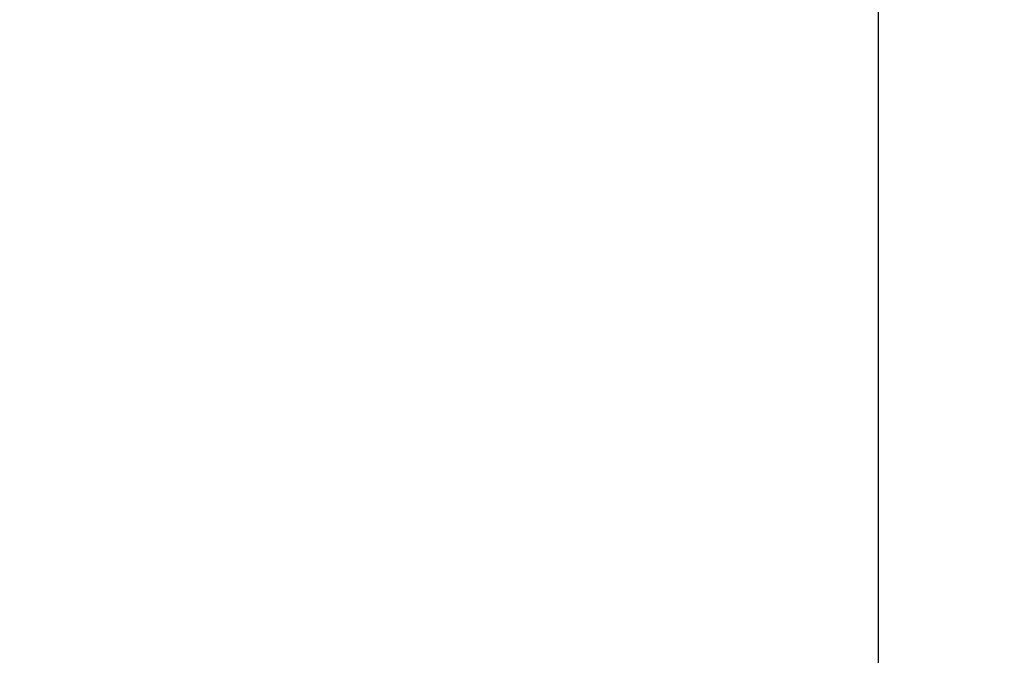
# Model space of a CAD drawing. Extents: x 0 to 80, y 0 to 80.
# Tile 234 of 256: x 8.63936 to 8.64935, y 35.40937 to 35.41583. Entities that reach past the tile are written whole.
import ezdxf

# ---------------------------------------------------------------- set-up
doc = ezdxf.new("R2010")
doc.units = 0
doc.header["$LTSCALE"] = 25.4
doc.layers.get('0').update_dxf_attribs({"color": 13, "linetype": 'CONTINUOUS'})

# ---------------------------------------------------------------- blocks, each defined once
blk = doc.blocks.new('ORBIT-I-KINKIET-20-7806-78')
at = {"color": 7}
blk.add_line((25.0446873, 35.64608, 343.570343), (25.0446873, 35.7683601, 343.570343), dxfattribs=at)
mesh = blk.add_polyface(dxfattribs=at)
corners = [(25.0446873, 35.7683601, 343.570343), (24.3199768, 35.64608, 343.1353149), (25.0446873, 35.64608, 343.570343)]
mesh.append_faces([[corners[k] for k in face] for face in [(0, 1, 2)]], dxfattribs={"color": 7})
mesh = blk.add_polyface(dxfattribs=at)
corners = [(25.0446873, 35.7683601, 343.570343), (24.3199768, 35.7683601, 343.1353149), (24.3199768, 35.64608, 343.1353149)]
mesh.append_faces([[corners[k] for k in face] for face in [(0, 1, 2)]], dxfattribs={"color": 7})
mesh = blk.add_polyface(dxfattribs=at)
corners = [(25.4827461, 35.64608, 303.7221375), (24.774519, 35.7683601, 304.1225586), (25.4827461, 35.7683601, 303.7221375)]
mesh.append_faces([[corners[k] for k in face] for face in [(0, 1, 2)]], dxfattribs={"color": 7})
mesh = blk.add_polyface(dxfattribs=at)
corners = [(25.4827461, 35.64608, 303.7221375), (24.774519, 35.64608, 304.1225586), (24.774519, 35.7683601, 304.1225586)]
mesh.append_faces([[corners[k] for k in face] for face in [(0, 1, 2)]], dxfattribs={"color": 7})

msp = doc.modelspace()

# ---------------------------------------------------------------- block references
at = {"color": 0}
msp.add_blockref('ORBIT-I-KINKIET-20-7806-78', (-16.3966141, -0.3460782, -57.5), dxfattribs=at)

doc.saveas('drawing.dxf')
